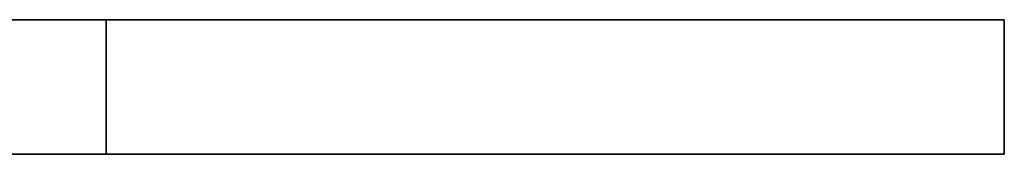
# Model space of a CAD drawing. Header units: millimetres. Extents: x 0 to 864, y 0 to 559.
# Tile 27 of 83: x 254.69 to 265.66, y 225.78 to 227.28. Entities that reach past the tile are written whole.
import ezdxf

# ---------------------------------------------------------------- set-up
doc = ezdxf.new("R2010")
doc.units = ezdxf.units.MM

msp = doc.modelspace()

# ---------------------------------------------------------------- linework, layer by layer
at = {"color": 7, "linetype": 'Continuous', "lineweight": 35}
for p, q in [((255.6563, 227.2766), (236.9063, 227.2766)), ((255.6563, 227.2766), (255.6563, 225.7766)), ((265.6563, 227.2766), (255.6563, 227.2766)), ((265.6563, 227.2766), (265.6563, 225.7766)), ((255.6563, 225.7766), (236.9063, 225.7766)), ((265.6563, 225.7766), (255.6563, 225.7766))]:
    msp.add_line(p, q, dxfattribs=at)

doc.saveas('drawing.dxf')
